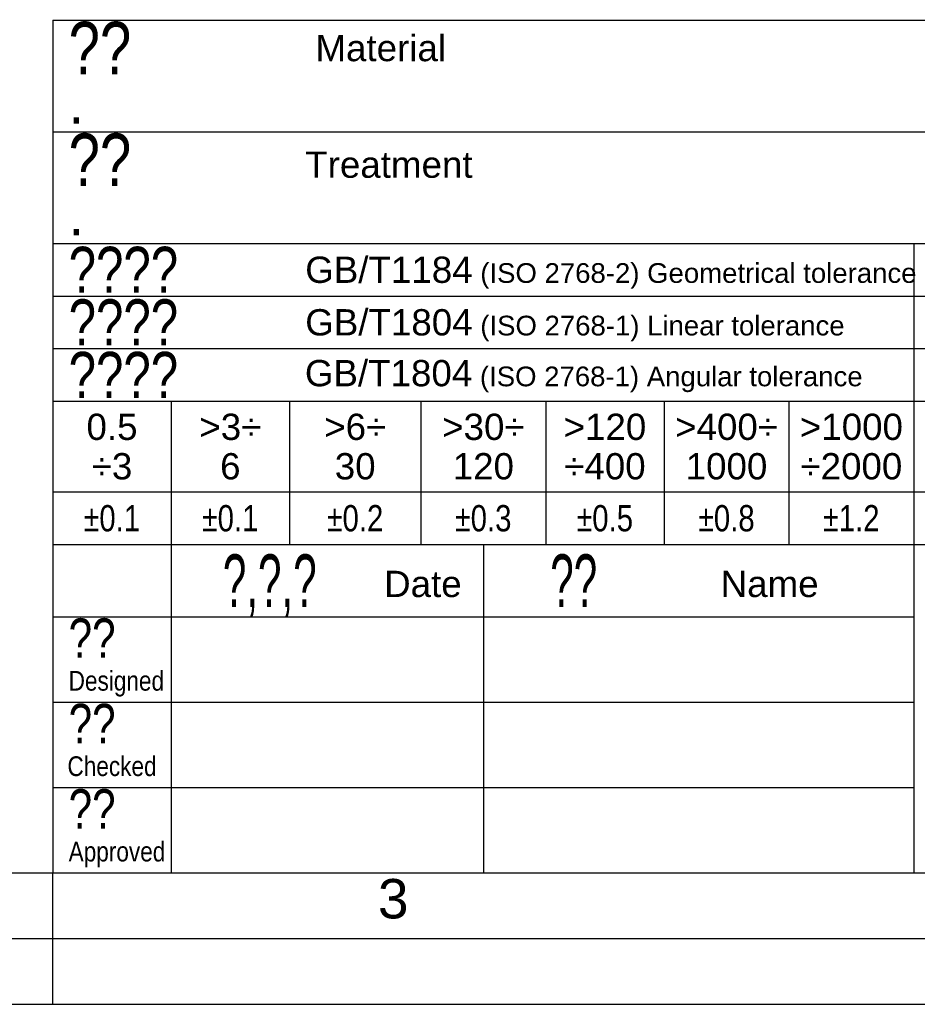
# Model space of a CAD drawing. Header units: millimetres. Extents: x 0 to 420, y 0 to 297.
# Tile 34 of 56: x 232 to 301, y 0 to 75. Entities that reach past the tile are written whole.
import ezdxf

# ---------------------------------------------------------------- set-up
doc = ezdxf.new("R2010")
doc.units = ezdxf.units.MM
doc.header["$LTSCALE"] = 23.1
doc.layers.get('0').update_dxf_attribs({"linetype": 'CONTINUOUS'})
doc.layers.add('DETAIL', color=7, linetype='CONTINUOUS')
doc.styles.add('TEXTSTYLE_1', font='gdt', dxfattribs={"width": 0.8})
doc.styles.add('TEXTSTYLE_10', font='arialn.ttf')
doc.styles.add('TEXTSTYLE_2', font='arial.ttf')
doc.styles.add('TEXTSTYLE_3', font='arial.ttf')
doc.styles.add('TEXTSTYLE_5', font='txt', dxfattribs={"width": 0.8})
doc.styles.add('TEXTSTYLE_6', font='txt', dxfattribs={"width": 0.6})
doc.styles.add('TEXTSTYLE_9', font='arialn.ttf')

msp = doc.modelspace()

# ---------------------------------------------------------------- linework, layer by layer
at = {"color": 2, "linetype": 'CONTINUOUS'}
for p, q in [((235, 74.91189), (410, 74.91189)), ((235, 74.91189), (235, 9.99989)), ((235, 66.41189), (310, 66.41189)), ((235, 57.91189), (410, 57.91189)), ((300.5, 57.91189), (300.5, 9.99989)), ((235, 53.91189), (310, 53.91189)), ((235, 49.91189), (310, 49.91189)), ((235, 45.91189), (341, 45.91189)), ((244, 45.91189), (244, 9.99989)), ((253, 45.91189), (253, 34.99989)), ((263, 45.91189), (263, 34.99989)), ((272.5, 45.91189), (272.5, 34.99989)), ((281.5, 45.91189), (281.5, 34.99989)), ((291, 45.91189), (291, 34.99989)), ((235, 38.99989), (310, 38.99989)), ((235, 34.99989), (410, 34.99989)), ((267.75, 34.99989), (267.75, 9.99989)), ((235, 29.49989), (300.5, 29.49989)), ((235, 22.99989), (300.5, 22.99989)), ((235, 16.49989), (300.5, 16.49989)), ((235, 0), (235, 10)), ((235, 9.99989), (410, 9.99989)), ((20, 5), (415, 5)), ((0, 0), (232.75, 0)), ((237.25, 0), (420, 0))]:
    msp.add_line(p, q, dxfattribs=at)
at = {"color": 7, "linetype": 'CONTINUOUS'}
for p, q in [((25, 10), (410, 10)), ((232.75, 0), (237.25, 0))]:
    msp.add_line(p, q, dxfattribs=at)

# ---------------------------------------------------------------- texts
at = {"color": 2, "linetype": 'CONTINUOUS', "attachment_point": 1, "line_spacing_factor": 0.9}
for s, insert, char_height, width, style in [('GB/T1804\\H1.5; (ISO 2768-1) Angular tolerance', (254.17258, 49.04173), 2, 42.3921933, 'TEXTSTYLE_3'), ('3', (259.729, 9.53753), 3, 2.330855, 'TEXTSTYLE_2')]:
    msp.add_mtext(s, dxfattribs=dict(at, insert=insert, char_height=char_height, width=width, style=style))
at = {"layer": 'DETAIL', "color": 2, "linetype": 'CONTINUOUS', "line_spacing_factor": 0.9}
for s, insert, char_height, width, attachment_point, style in [('??', (236.2, 74.78689), 4, 6.4, 1, 'TEXTSTYLE_5'), (' Material', (254.2, 73.78689), 2, 10.6914498, 1, 'TEXTSTYLE_3'), ('.', (236.2, 70.03689), 3, 1.1598513, 1, 'TEXTSTYLE_2'), ('??', (236.2, 66.28689), 4, 6.4, 1, 'TEXTSTYLE_5'), ('Treatment', (254.2, 64.91189), 2, 12.7137546, 1, 'TEXTSTYLE_3'), ('.', (236.2, 61.53689), 3, 1.1598513, 1, 'TEXTSTYLE_2'), ('????', (236.2, 57.66189), 3.5, 11.2, 1, 'TEXTSTYLE_5'), ('GB/T1184\\H1.5; (ISO 2768-2) Geometrical tolerance', (254.2, 56.91189), 2, 46.4572491, 1, 'TEXTSTYLE_3'), ('????', (236.2, 53.66189), 3.5, 11.2, 1, 'TEXTSTYLE_5'), ('GB/T1804\\H1.5; (ISO 2768-1) Linear tolerance', (254.2, 52.91189), 2, 40.9981413, 1, 'TEXTSTYLE_3'), ('????', (236.2, 49.66189), 3.5, 11.2, 1, 'TEXTSTYLE_5'), ('0.5\\P÷3', (239.5, 44.95589), 2, 3.8810409, 2, 'TEXTSTYLE_3'), ('>3÷\\P6', (248.5, 44.95589), 2, 4.7137546, 2, 'TEXTSTYLE_3'), ('>6÷\\P30', (258, 44.95589), 2, 4.7137546, 2, 'TEXTSTYLE_3'), ('>30÷\\P120', (267.75, 44.95589), 2, 6.267658, 2, 'TEXTSTYLE_3'), ('>120\\P÷400', (277, 44.95589), 2, 6.2899628, 2, 'TEXTSTYLE_3'), ('>400÷\\P1000', (286.25, 44.95589), 2, 7.8215613, 2, 'TEXTSTYLE_3'), ('>1000\\P÷2000', (295.75, 44.95589), 2, 7.8438662, 2, 'TEXTSTYLE_3'), ('{\\Fgdt;`}\\Farial.ttf;0.1', (239.5, 37.99989), 2, 6.2143742, 2, 'TEXTSTYLE_1'), ('{\\Fgdt;`}\\Farial.ttf;0.1', (248.5, 37.99989), 2, 6.2143742, 2, 'TEXTSTYLE_1'), ('{\\Fgdt;`}\\Farial.ttf;0.2', (258, 37.99989), 2, 6.2143742, 2, 'TEXTSTYLE_1'), ('{\\Fgdt;`}\\Farial.ttf;0.3', (267.75, 37.99989), 2, 6.2143742, 2, 'TEXTSTYLE_1'), ('{\\Fgdt;`}\\Farial.ttf;0.5', (277, 37.99989), 2, 6.2143742, 2, 'TEXTSTYLE_1'), ('{\\Fgdt;`}\\Farial.ttf;0.8', (286.25, 37.99989), 2, 6.2143742, 2, 'TEXTSTYLE_1'), ('{\\Fgdt;`}\\Farial.ttf;1.2', (295.75, 37.99989), 2, 6.2143742, 2, 'TEXTSTYLE_1'), ('?,?,?', (251.5, 34.24989), 4, 12, 2, 'TEXTSTYLE_6'), ('??', (274.625, 34.24989), 4, 4.8, 2, 'TEXTSTYLE_6'), ('Date', (260.2, 32.99989), 2, 5.8959108, 1, 'TEXTSTYLE_3'), ('    Name', (282.7, 32.99989), 2, 10.535316, 1, 'TEXTSTYLE_3'), ('??', (236.2, 29.37489), 3, 4.8, 1, 'TEXTSTYLE_5'), ('Designed', (236.2, 25.37489), 1.5, 7.2705224, 1, 'TEXTSTYLE_9'), ('??', (236.2, 22.87489), 3, 4.8, 1, 'TEXTSTYLE_5'), ('Checked', (239.5, 18.87489), 1.5, 6.7947761, 2, 'TEXTSTYLE_10'), ('??', (236.2, 16.37489), 3, 4.8, 1, 'TEXTSTYLE_5'), ('Approved', (236.2, 12.37489), 1.5, 7.3656716, 1, 'TEXTSTYLE_10')]:
    msp.add_mtext(s, dxfattribs=dict(at, insert=insert, char_height=char_height, width=width, attachment_point=attachment_point, style=style))

doc.saveas('drawing.dxf')
